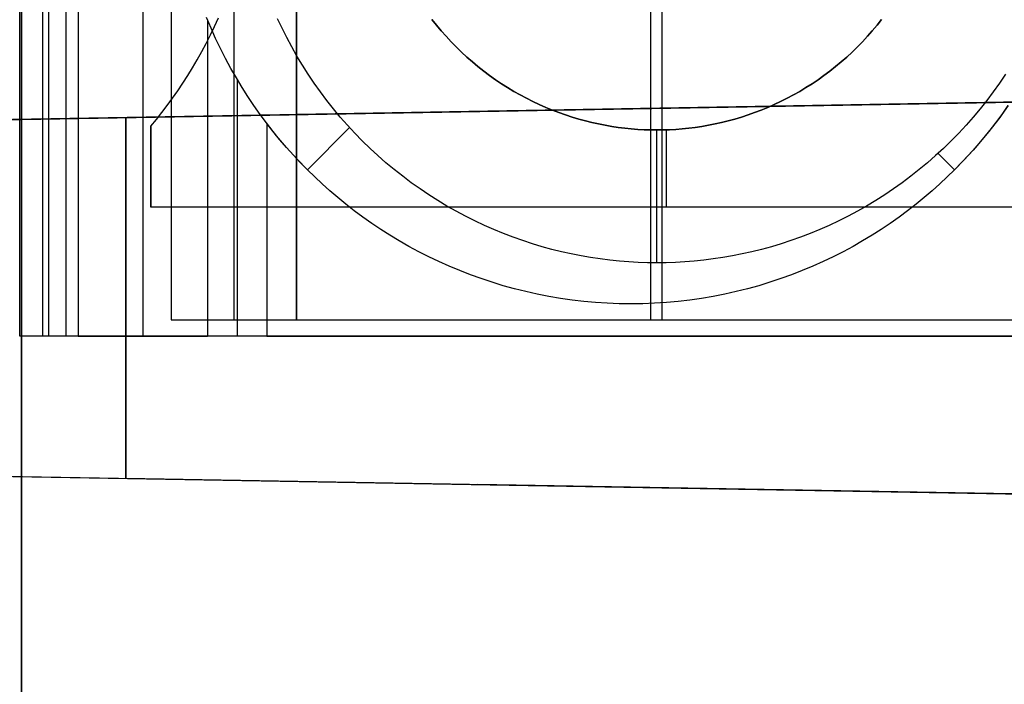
# Model space of a CAD drawing. Header units: millimetres. Extents: x -15 to 7, y 1 to 148.
# Tile 119 of 256: x -4.16 to -0.34, y 17.49 to 20.07. Entities that reach past the tile are written whole.
import ezdxf

# ---------------------------------------------------------------- set-up
doc = ezdxf.new("R2010")
doc.units = ezdxf.units.MM
doc.header["$MEASUREMENT"] = 0
doc.layers.add('Default', color=7, linetype='Continuous', true_color=0x000000)
doc.layers.add('Layer 01', color=7, linetype='Continuous', true_color=0x000000)

msp = doc.modelspace()

# ---------------------------------------------------------------- linework, layer by layer
at = {"layer": 'Default', "color": 254, "true_color": 0xcad1ee}
for points in [[(-4.1497, 6.9472), (-4.1497, 69.7106)], [(-4.1497, 7.2489), (-4.1497, 69.3953)], [(-4.1497, 69.08), (-4.1497, 8.1651)], [(-3.745, 19.6878), (4.845, 19.8377)], [(-3.745, 19.6878), (4.845, 19.8377)], [(-3.745, 19.6878), (-3.745, 18.2877)], [(-3.745, 18.2877), (-3.745, 19.6878)], [(-3.745, 18.2877), (-3.745, 19.6878)], [(-3.745, 19.6878), (-3.745, 18.2877)], [(-3.745, 19.6878), (-3.745, 18.2877)], [(-3.745, 19.6878), (-3.745, 18.2877)], [(4.845, 18.1377), (-3.745, 18.2877)], [(4.845, 18.1377), (-3.745, 18.2877)]]:
    msp.add_lwpolyline(points, dxfattribs=at)
at = {"layer": 'Default', "color": 254, "true_color": 0xcad1ee, "extrusion": (-0.017447, -0.00030454, 0.999848)}
for points in [[(-19.7501, 3.9364), (-19.7501, -4.6562)], [(-19.7501, -3.9542), (-19.7501, 4.6384)]]:
    msp.add_lwpolyline(points, dxfattribs=at)
at = {"layer": 'Default', "color": 254, "true_color": 0xcad1ee, "extrusion": (0.017447, 0.00030454, 0.999848)}
for points in [[(19.7501, -6.5564), (19.7501, 2.0362)], [(19.7501, -5.8544), (19.7501, 2.7382)]]:
    msp.add_lwpolyline(points, dxfattribs=at)
at = {"layer": 'Default', "color": 254, "true_color": 0xcad1ee, "extrusion": (1, 0, 0)}
for points in [[(19.6878, -78.1737), (19.6878, -71.9735)], [(19.6878, -37.9436), (19.6878, -31.7435)], [(18.9877, -78.1737), (18.9877, -71.9735)], [(18.9877, -37.9436), (18.9877, -31.7435)], [(18.2877, -71.9735), (18.2877, -78.1737)], [(18.2877, -31.7435), (18.2877, -37.9436)]]:
    msp.add_lwpolyline(points, dxfattribs=at)
at = {"layer": 'Default', "color": 254, "true_color": 0xcad1ee, "extrusion": (0, 1, 0)}
for points in [[(3.745, -71.9735), (-4.845, -71.8236)], [(-4.845, -78.3236), (3.745, -78.1737)], [(-4.845, -38.0935), (3.745, -37.9436)], [(3.745, -31.7435), (-4.845, -31.5935)]]:
    msp.add_lwpolyline(points, dxfattribs=at)
at = {"layer": 'Default', "color": 254, "true_color": 0xcad1ee, "extrusion": (-0.017447, 0.00030454, 0.999848)}
for points in [[(-18.2195, -5.3189), (-18.2195, 3.2737)], [(-18.2195, 3.9757), (-18.2195, -4.6169)]]:
    msp.add_lwpolyline(points, dxfattribs=at)
at = {"layer": 'Default', "color": 254, "true_color": 0xcad1ee, "extrusion": (0.017447, -0.00030454, 0.999848)}
for points in [[(18.2195, -5.8938), (18.2195, 2.6989)], [(18.2195, -5.1917), (18.2195, 3.4009)]]:
    msp.add_lwpolyline(points, dxfattribs=at)
at = {"layer": 'Layer 01'}
for points in [[(-4.1566, 18.8394), (-4.1566, 22.6394)], [(-4.1566, 18.8394), (-4.1566, 22.6394)], [(-4.1566, 18.8394), (-4.1566, 22.6394)], [(-4.0665, 18.8394), (-4.0665, 22.6394)], [(-4.0431, 18.8394), (-4.0431, 22.6394)], [(-3.9765, 18.8394), (-3.9765, 22.6394)], [(-3.9765, 18.8394), (-3.9765, 22.6394)], [(-3.9765, 18.8394), (-3.9765, 22.6394)], [(-3.9296, 22.6394), (-3.9296, 18.8394)], [(-3.6789, 22.6394), (-3.6789, 18.8394)], [(-3.5692, 22.5757), (-3.5692, 18.903)], [(-3.5692, 22.5757), (-3.5692, 18.903)], [(-3.5692, 22.5757), (-3.5692, 18.903)], [(-3.3262, 22.5757), (-3.3262, 18.903)], [(-3.0832, 18.903), (-3.0832, 22.5757)], [(-3.0832, 22.5757), (-3.0832, 18.903)], [(-3.0832, 22.5757), (-3.0832, 18.903)], [(-1.7109, 22.5757), (-1.7109, 18.903)], [(-1.6669, 22.5757), (-1.6669, 18.903)], [(-3.6484, 19.6544), (-3.6266, 19.6806), (-3.6052, 19.7073), (-3.5841, 19.7347), (-3.5635, 19.7627), (-3.5434, 19.7913), (-3.5237, 19.8205), (-3.5045, 19.8503), (-3.4859, 19.8807), (-3.4678, 19.9117), (-3.4503, 19.9433), (-3.4333, 19.9754), (-3.417, 20.008), (-3.4013, 20.0411), (-3.3863, 20.0748)], [(-3.6484, 19.6544), (-3.6266, 19.6806), (-3.6052, 19.7073), (-3.5841, 19.7347), (-3.5635, 19.7627), (-3.5434, 19.7913), (-3.5237, 19.8205), (-3.5045, 19.8503), (-3.4859, 19.8807), (-3.4678, 19.9117), (-3.4503, 19.9433), (-3.4333, 19.9754), (-3.417, 20.008), (-3.4013, 20.0411), (-3.3863, 20.0748)], [(-3.6484, 19.6544), (-3.6266, 19.6806), (-3.6052, 19.7073), (-3.5841, 19.7347), (-3.5635, 19.7627), (-3.5434, 19.7913), (-3.5237, 19.8205), (-3.5045, 19.8503), (-3.4859, 19.8807), (-3.4678, 19.9117), (-3.4503, 19.9433), (-3.4333, 19.9754), (-3.417, 20.008), (-3.4013, 20.0411), (-3.3863, 20.0748)], [(-0.3241, 19.7339), (-0.3482, 19.6998), (-0.3728, 19.6665), (-0.3981, 19.6341), (-0.4238, 19.6025), (-0.4501, 19.5717), (-0.4768, 19.5419), (-0.504, 19.5128), (-0.5315, 19.4847), (-0.5597, 19.4571), (-0.5887, 19.43), (-0.6186, 19.4033), (-0.6493, 19.377), (-0.6809, 19.3512), (-0.7134, 19.326), (-0.7466, 19.3014), (-0.7807, 19.2773), (-0.8157, 19.2539), (-0.8514, 19.2312), (-0.8879, 19.2091), (-0.9252, 19.1879), (-0.9632, 19.1674), (-1.0019, 19.1477), (-1.0413, 19.1289), (-1.0814, 19.1109), (-1.1222, 19.0939), (-1.1635, 19.0778), (-1.2055, 19.0627), (-1.2479, 19.0486), (-1.2909, 19.0355), (-1.3344, 19.0234), (-1.3783, 19.0125), (-1.4226, 19.0026), (-1.4672, 18.9939), (-1.5122, 18.9862), (-1.5575, 18.9798), (-1.6029, 18.9745), (-1.6486, 18.9703), (-1.6944, 18.9673), (-1.7402, 18.9656), (-1.7862, 18.965), (-1.8321, 18.9656), (-1.878, 18.9673), (-1.9238, 18.9703), (-1.9694, 18.9745), (-2.0149, 18.9798), (-2.0601, 18.9862), (-2.1051, 18.9939), (-2.1498, 19.0026), (-2.1941, 19.0125), (-2.238, 19.0234), (-2.2814, 19.0355), (-2.3244, 19.0486), (-2.3669, 19.0627), (-2.4088, 19.0778), (-2.4502, 19.0939), (-2.4909, 19.1109), (-2.531, 19.1289), (-2.5704, 19.1477), (-2.6092, 19.1674), (-2.6472, 19.1879), (-2.6845, 19.2091), (-2.721, 19.2312), (-2.7567, 19.2539), (-2.7916, 19.2773), (-2.8257, 19.3014), (-2.859, 19.326), (-2.8914, 19.3512), (-2.923, 19.377), (-2.9538, 19.4033), (-2.9837, 19.43), (-3.0127, 19.4571), (-3.0409, 19.4847), (-3.0684, 19.5128), (-3.0955, 19.5419), (-3.1223, 19.5717), (-3.1485, 19.6025), (-3.1743, 19.6341), (-3.1995, 19.6665), (-3.2242, 19.6998), (-3.2482, 19.7339), (-3.2716, 19.7688), (-3.2944, 19.8046), (-3.3164, 19.8411), (-3.3377, 19.8783), (-3.3582, 19.9164), (-3.3778, 19.9551), (-3.3967, 19.9945), (-3.4146, 20.0346), (-3.4316, 20.0753)], [(-0.3241, 19.7339), (-0.3482, 19.6998), (-0.3728, 19.6665), (-0.3981, 19.6341), (-0.4238, 19.6025), (-0.4501, 19.5717), (-0.4768, 19.5419), (-0.504, 19.5128), (-0.5315, 19.4847), (-0.5597, 19.4571), (-0.5887, 19.43), (-0.6186, 19.4033), (-0.6493, 19.377), (-0.6809, 19.3512), (-0.7134, 19.326), (-0.7466, 19.3014), (-0.7807, 19.2773), (-0.8157, 19.2539), (-0.8514, 19.2312), (-0.8879, 19.2091), (-0.9252, 19.1879), (-0.9632, 19.1674), (-1.0019, 19.1477), (-1.0413, 19.1289), (-1.0814, 19.1109), (-1.1222, 19.0939), (-1.1635, 19.0778), (-1.2055, 19.0627), (-1.2479, 19.0486), (-1.2909, 19.0355), (-1.3344, 19.0234), (-1.3783, 19.0125), (-1.4226, 19.0026), (-1.4672, 18.9939), (-1.5122, 18.9862), (-1.5575, 18.9798), (-1.6029, 18.9745), (-1.6486, 18.9703), (-1.6944, 18.9673), (-1.7402, 18.9656), (-1.7862, 18.965), (-1.8321, 18.9656), (-1.878, 18.9673), (-1.9238, 18.9703), (-1.9694, 18.9745), (-2.0149, 18.9798), (-2.0601, 18.9862), (-2.1051, 18.9939), (-2.1498, 19.0026), (-2.1941, 19.0125), (-2.238, 19.0234), (-2.2814, 19.0355), (-2.3244, 19.0486), (-2.3669, 19.0627), (-2.4088, 19.0778), (-2.4502, 19.0939), (-2.4909, 19.1109), (-2.531, 19.1289), (-2.5704, 19.1477), (-2.6092, 19.1674), (-2.6472, 19.1879), (-2.6845, 19.2091), (-2.721, 19.2312), (-2.7567, 19.2539), (-2.7916, 19.2773), (-2.8257, 19.3014), (-2.859, 19.326), (-2.8914, 19.3512), (-2.923, 19.377), (-2.9538, 19.4033), (-2.9837, 19.43), (-3.0127, 19.4571), (-3.0409, 19.4847), (-3.0684, 19.5128), (-3.0955, 19.5419), (-3.1223, 19.5717), (-3.1485, 19.6025), (-3.1743, 19.6341), (-3.1995, 19.6665), (-3.2242, 19.6998), (-3.2482, 19.7339), (-3.2716, 19.7688), (-3.2944, 19.8046), (-3.3164, 19.8411), (-3.3377, 19.8783), (-3.3582, 19.9164), (-3.3778, 19.9551), (-3.3967, 19.9945), (-3.4146, 20.0346), (-3.4316, 20.0753)], [(-3.4283, 20.0672), (-3.4283, 18.8394)], [(-0.3344, 19.8556), (-0.3575, 19.8212), (-0.3816, 19.7874), (-0.4065, 19.7541), (-0.4324, 19.7214), (-0.4591, 19.6894), (-0.4866, 19.658), (-0.515, 19.6273), (-0.5442, 19.5974), (-0.5741, 19.5682), (-0.6048, 19.5398), (-0.6362, 19.5123), (-0.6682, 19.4855), (-0.7009, 19.4597), (-0.7342, 19.4347), (-0.7681, 19.4107), (-0.8024, 19.3876), (-0.8373, 19.3654), (-0.8726, 19.3442), (-0.9083, 19.324), (-0.9444, 19.3048), (-0.9808, 19.2865), (-1.0175, 19.2693), (-1.0545, 19.253), (-1.0917, 19.2377), (-1.1291, 19.2235), (-1.1665, 19.2102), (-1.2041, 19.198), (-1.2418, 19.1867), (-1.2795, 19.1764), (-1.3171, 19.1671), (-1.3548, 19.1587), (-1.3923, 19.1513), (-1.4297, 19.1448), (-1.467, 19.1393), (-1.5041, 19.1346), (-1.5411, 19.1309), (-1.5777, 19.128), (-1.6142, 19.1259), (-1.6503, 19.1247), (-1.6862, 19.1243), (-1.722, 19.1247), (-1.7582, 19.1259), (-1.7946, 19.128), (-1.8313, 19.1309), (-1.8682, 19.1346), (-1.9053, 19.1393), (-1.9426, 19.1448), (-1.98, 19.1513), (-2.0176, 19.1587), (-2.0552, 19.1671), (-2.0929, 19.1764), (-2.1306, 19.1867), (-2.1682, 19.198), (-2.2058, 19.2102), (-2.2433, 19.2235), (-2.2807, 19.2377), (-2.3178, 19.253), (-2.3548, 19.2693), (-2.3915, 19.2865), (-2.4279, 19.3048), (-2.464, 19.324), (-2.4998, 19.3442), (-2.5351, 19.3654), (-2.5699, 19.3876), (-2.6043, 19.4107), (-2.6381, 19.4347), (-2.6714, 19.4597), (-2.7041, 19.4855), (-2.7362, 19.5123), (-2.7675, 19.5398), (-2.7982, 19.5682), (-2.8282, 19.5974), (-2.8573, 19.6273), (-2.8857, 19.658), (-2.9133, 19.6894), (-2.94, 19.7214), (-2.9658, 19.7541), (-2.9908, 19.7874), (-3.0148, 19.8212), (-3.0379, 19.8556), (-3.0601, 19.8905), (-3.0813, 19.9258), (-3.1015, 19.9615), (-3.1208, 19.9976), (-3.139, 20.034), (-3.1563, 20.0707)], [(-0.8146, 20.0683), (-0.8322, 20.046), (-0.8504, 20.0242), (-0.8692, 20.0028), (-0.8885, 19.9819), (-0.9084, 19.9615), (-0.9288, 19.9417), (-0.9496, 19.9223), (-0.971, 19.9036), (-0.9928, 19.8854), (-1.0151, 19.8678), (-1.0378, 19.8508), (-1.0608, 19.8344), (-1.0842, 19.8187), (-1.108, 19.8036), (-1.132, 19.7891), (-1.1564, 19.7753), (-1.181, 19.7622), (-1.2058, 19.7498), (-1.2308, 19.7381), (-1.2559, 19.727), (-1.2813, 19.7166), (-1.3067, 19.7069), (-1.3323, 19.6978), (-1.3579, 19.6895), (-1.3835, 19.6818), (-1.4092, 19.6748), (-1.4348, 19.6685), (-1.4604, 19.6628), (-1.486, 19.6577), (-1.5115, 19.6533), (-1.5369, 19.6495), (-1.5622, 19.6464), (-1.5873, 19.6438), (-1.6123, 19.6418), (-1.6371, 19.6404), (-1.6618, 19.6396), (-1.6862, 19.6394), (-1.7106, 19.6396), (-1.7352, 19.6404), (-1.76, 19.6418), (-1.785, 19.6438), (-1.8102, 19.6464), (-1.8354, 19.6495), (-1.8608, 19.6533), (-1.8863, 19.6577), (-1.9119, 19.6628), (-1.9375, 19.6685), (-1.9632, 19.6748), (-1.9888, 19.6818), (-2.0145, 19.6895), (-2.0401, 19.6978), (-2.0656, 19.7069), (-2.0911, 19.7166), (-2.1164, 19.727), (-2.1416, 19.7381), (-2.1666, 19.7498), (-2.1914, 19.7622), (-2.216, 19.7753), (-2.2403, 19.7891), (-2.2644, 19.8036), (-2.2881, 19.8187), (-2.3115, 19.8344), (-2.3346, 19.8508), (-2.3572, 19.8678), (-2.3795, 19.8854), (-2.4013, 19.9036), (-2.4227, 19.9223), (-2.4436, 19.9417), (-2.464, 19.9615), (-2.4839, 19.9819), (-2.5032, 20.0028), (-2.522, 20.0242), (-2.5402, 20.046), (-2.5578, 20.0683)], [(-2.5578, 20.0683), (-2.5402, 20.046), (-2.522, 20.0242), (-2.5032, 20.0028), (-2.4839, 19.9819), (-2.464, 19.9615), (-2.4436, 19.9417), (-2.4227, 19.9223), (-2.4013, 19.9036), (-2.3795, 19.8854), (-2.3572, 19.8678), (-2.3346, 19.8508), (-2.3115, 19.8344), (-2.2881, 19.8187), (-2.2644, 19.8036), (-2.2403, 19.7891), (-2.216, 19.7753), (-2.1914, 19.7622), (-2.1666, 19.7498), (-2.1416, 19.7381), (-2.1164, 19.727), (-2.0911, 19.7166), (-2.0656, 19.7069), (-2.0401, 19.6978), (-2.0145, 19.6895), (-1.9888, 19.6818), (-1.9632, 19.6748), (-1.9375, 19.6685), (-1.9119, 19.6628), (-1.8863, 19.6577), (-1.8608, 19.6533), (-1.8354, 19.6495), (-1.8102, 19.6464), (-1.785, 19.6438), (-1.76, 19.6418), (-1.7352, 19.6404), (-1.7106, 19.6396), (-1.6862, 19.6394), (-1.6618, 19.6396), (-1.6371, 19.6404), (-1.6123, 19.6418), (-1.5873, 19.6438), (-1.5622, 19.6464), (-1.5369, 19.6495), (-1.5115, 19.6533), (-1.486, 19.6577), (-1.4604, 19.6628), (-1.4348, 19.6685), (-1.4092, 19.6748), (-1.3835, 19.6818), (-1.3579, 19.6895), (-1.3323, 19.6978), (-1.3067, 19.7069), (-1.2813, 19.7166), (-1.2559, 19.727), (-1.2308, 19.7381), (-1.2058, 19.7498), (-1.181, 19.7622), (-1.1564, 19.7753), (-1.132, 19.7891), (-1.108, 19.8036), (-1.0842, 19.8187), (-1.0608, 19.8344), (-1.0378, 19.8508), (-1.0151, 19.8678), (-0.9928, 19.8854), (-0.971, 19.9036), (-0.9496, 19.9223), (-0.9288, 19.9417), (-0.9084, 19.9615), (-0.8885, 19.9819), (-0.8692, 20.0028), (-0.8504, 20.0242), (-0.8322, 20.046), (-0.8146, 20.0683)], [(-2.5578, 20.0683), (-2.5402, 20.046), (-2.522, 20.0242), (-2.5032, 20.0028), (-2.4839, 19.9819), (-2.464, 19.9615), (-2.4436, 19.9417), (-2.4227, 19.9223), (-2.4013, 19.9036), (-2.3795, 19.8854), (-2.3572, 19.8678), (-2.3346, 19.8508), (-2.3115, 19.8344), (-2.2881, 19.8187), (-2.2644, 19.8036), (-2.2403, 19.7891), (-2.216, 19.7753), (-2.1914, 19.7622), (-2.1666, 19.7498), (-2.1416, 19.7381), (-2.1164, 19.727), (-2.0911, 19.7166), (-2.0656, 19.7069), (-2.0401, 19.6978), (-2.0145, 19.6895), (-1.9888, 19.6818), (-1.9632, 19.6748), (-1.9375, 19.6685), (-1.9119, 19.6628), (-1.8863, 19.6577), (-1.8608, 19.6533), (-1.8354, 19.6495), (-1.8102, 19.6464), (-1.785, 19.6438), (-1.76, 19.6418), (-1.7352, 19.6404), (-1.7106, 19.6396), (-1.6862, 19.6394), (-1.6618, 19.6396), (-1.6371, 19.6404), (-1.6123, 19.6418), (-1.5873, 19.6438), (-1.5622, 19.6464), (-1.5369, 19.6495), (-1.5115, 19.6533), (-1.486, 19.6577), (-1.4604, 19.6628), (-1.4348, 19.6685), (-1.4092, 19.6748), (-1.3835, 19.6818), (-1.3579, 19.6895), (-1.3323, 19.6978), (-1.3067, 19.7069), (-1.2813, 19.7166), (-1.2559, 19.727), (-1.2308, 19.7381), (-1.2058, 19.7498), (-1.181, 19.7622), (-1.1564, 19.7753), (-1.132, 19.7891), (-1.108, 19.8036), (-1.0842, 19.8187), (-1.0608, 19.8344), (-1.0378, 19.8508), (-1.0151, 19.8678), (-0.9928, 19.8854), (-0.971, 19.9036), (-0.9496, 19.9223), (-0.9288, 19.9417), (-0.9084, 19.9615), (-0.8885, 19.9819), (-0.8692, 20.0028), (-0.8504, 20.0242), (-0.8322, 20.046), (-0.8146, 20.0683)], [(-0.8146, 20.0683), (-0.8322, 20.046), (-0.8504, 20.0242), (-0.8692, 20.0028), (-0.8885, 19.9819), (-0.9084, 19.9615), (-0.9288, 19.9417), (-0.9496, 19.9223), (-0.971, 19.9036), (-0.9928, 19.8854), (-1.0151, 19.8678), (-1.0378, 19.8508), (-1.0608, 19.8344), (-1.0842, 19.8187), (-1.108, 19.8036), (-1.132, 19.7891), (-1.1564, 19.7753), (-1.181, 19.7622), (-1.2058, 19.7498), (-1.2308, 19.7381), (-1.2559, 19.727), (-1.2813, 19.7166), (-1.3067, 19.7069), (-1.3323, 19.6978), (-1.3579, 19.6895), (-1.3835, 19.6818), (-1.4092, 19.6748), (-1.4348, 19.6685), (-1.4604, 19.6628), (-1.486, 19.6577), (-1.5115, 19.6533), (-1.5369, 19.6495), (-1.5622, 19.6464), (-1.5873, 19.6438), (-1.6123, 19.6418), (-1.6371, 19.6404), (-1.6618, 19.6396), (-1.6862, 19.6394), (-1.7106, 19.6396), (-1.7352, 19.6404), (-1.76, 19.6418), (-1.785, 19.6438), (-1.8102, 19.6464), (-1.8354, 19.6495), (-1.8608, 19.6533), (-1.8863, 19.6577), (-1.9119, 19.6628), (-1.9375, 19.6685), (-1.9632, 19.6748), (-1.9888, 19.6818), (-2.0145, 19.6895), (-2.0401, 19.6978), (-2.0656, 19.7069), (-2.0911, 19.7166), (-2.1164, 19.727), (-2.1416, 19.7381), (-2.1666, 19.7498), (-2.1914, 19.7622), (-2.216, 19.7753), (-2.2403, 19.7891), (-2.2644, 19.8036), (-2.2881, 19.8187), (-2.3115, 19.8344), (-2.3346, 19.8508), (-2.3572, 19.8678), (-2.3795, 19.8854), (-2.4013, 19.9036), (-2.4227, 19.9223), (-2.4436, 19.9417), (-2.464, 19.9615), (-2.4839, 19.9819), (-2.5032, 20.0028), (-2.522, 20.0242), (-2.5402, 20.046), (-2.5578, 20.0683)], [(-2.5578, 20.0683), (-2.5402, 20.046), (-2.522, 20.0242), (-2.5032, 20.0028), (-2.4839, 19.9819), (-2.464, 19.9615), (-2.4436, 19.9417), (-2.4227, 19.9223), (-2.4013, 19.9036), (-2.3795, 19.8854), (-2.3572, 19.8678), (-2.3346, 19.8508), (-2.3115, 19.8344), (-2.2881, 19.8187), (-2.2644, 19.8036), (-2.2403, 19.7891), (-2.216, 19.7753), (-2.1914, 19.7622), (-2.1666, 19.7498), (-2.1416, 19.7381), (-2.1164, 19.727), (-2.0911, 19.7166), (-2.0656, 19.7069), (-2.0401, 19.6978), (-2.0145, 19.6895), (-1.9888, 19.6818), (-1.9632, 19.6748), (-1.9375, 19.6685), (-1.9119, 19.6628), (-1.8863, 19.6577), (-1.8608, 19.6533), (-1.8354, 19.6495), (-1.8102, 19.6464), (-1.785, 19.6438), (-1.76, 19.6418), (-1.7352, 19.6404), (-1.7106, 19.6396), (-1.6862, 19.6394), (-1.6618, 19.6396), (-1.6371, 19.6404), (-1.6123, 19.6418), (-1.5873, 19.6438), (-1.5622, 19.6464), (-1.5369, 19.6495), (-1.5115, 19.6533), (-1.486, 19.6577), (-1.4604, 19.6628), (-1.4348, 19.6685), (-1.4092, 19.6748), (-1.3835, 19.6818), (-1.3579, 19.6895), (-1.3323, 19.6978), (-1.3067, 19.7069), (-1.2813, 19.7166), (-1.2559, 19.727), (-1.2308, 19.7381), (-1.2058, 19.7498), (-1.181, 19.7622), (-1.1564, 19.7753), (-1.132, 19.7891), (-1.108, 19.8036), (-1.0842, 19.8187), (-1.0608, 19.8344), (-1.0378, 19.8508), (-1.0151, 19.8678), (-0.9928, 19.8854), (-0.971, 19.9036), (-0.9496, 19.9223), (-0.9288, 19.9417), (-0.9084, 19.9615), (-0.8885, 19.9819), (-0.8692, 20.0028), (-0.8504, 20.0242), (-0.8322, 20.046), (-0.8146, 20.0683)], [(-3.3133, 19.8359), (-3.3133, 18.8394)], [(-0.3243, 19.7337), (-0.3565, 19.6884), (-0.3897, 19.6446), (-0.4239, 19.6024), (-0.459, 19.5616), (-0.4949, 19.5224), (-0.5315, 19.4847), (-0.5597, 19.4571), (-0.5887, 19.43), (-0.6186, 19.4033), (-0.6493, 19.377), (-0.6809, 19.3512), (-0.7134, 19.326), (-0.7466, 19.3014), (-0.7807, 19.2773), (-0.8157, 19.2539), (-0.8514, 19.2312), (-0.8879, 19.2091), (-0.9252, 19.1879), (-0.9632, 19.1674), (-1.0019, 19.1477), (-1.0413, 19.1289), (-1.0814, 19.1109), (-1.1222, 19.0939), (-1.1635, 19.0778), (-1.2055, 19.0627), (-1.2479, 19.0486), (-1.2909, 19.0355), (-1.3344, 19.0234), (-1.3783, 19.0125), (-1.4226, 19.0026), (-1.4672, 18.9939), (-1.5122, 18.9862), (-1.5575, 18.9798), (-1.6029, 18.9745), (-1.6486, 18.9703), (-1.6944, 18.9673), (-1.7402, 18.9656), (-1.7862, 18.965), (-1.8321, 18.9656), (-1.878, 18.9673), (-1.9238, 18.9703), (-1.9694, 18.9745), (-2.0149, 18.9798), (-2.0601, 18.9862), (-2.1051, 18.9939), (-2.1498, 19.0026), (-2.1941, 19.0125), (-2.238, 19.0234), (-2.2814, 19.0355), (-2.3244, 19.0486), (-2.3669, 19.0627), (-2.4088, 19.0778), (-2.4502, 19.0939), (-2.4909, 19.1109), (-2.531, 19.1289), (-2.5704, 19.1477), (-2.6092, 19.1674), (-2.6472, 19.1879), (-2.6845, 19.2091), (-2.721, 19.2312), (-2.7567, 19.2539), (-2.7916, 19.2773), (-2.8257, 19.3014), (-2.859, 19.326), (-2.8914, 19.3512), (-2.923, 19.377), (-2.9538, 19.4033), (-2.9837, 19.43), (-3.0127, 19.4571), (-3.0409, 19.4847), (-3.0817, 19.5269), (-3.1217, 19.571), (-3.1606, 19.6171), (-3.1984, 19.665)], [(-3.1984, 19.665), (-3.1984, 18.8394)], [(-3.6484, 19.3394), (-3.6484, 19.6544)], [(-3.6484, 19.6544), (-3.6484, 19.3394)], [(-3.6484, 19.3394), (-3.6484, 19.6544)], [(-3.0409, 19.4847), (-2.8771, 19.6485)], [(-1.6862, 19.1243), (-1.6862, 19.6394)], [(-1.6484, 19.3394), (-1.6484, 19.64)], [(-0.5315, 19.4847), (-0.5953, 19.5485)], [(0.3516, 19.3394), (-3.6484, 19.3394)], [(0.3516, 19.3394), (-3.6484, 19.3394)], [(0.3516, 19.3394), (-3.6484, 19.3394)], [(-3.5692, 18.903), (0.2355, 18.903)], [(-3.5692, 18.903), (-3.0832, 18.903)], [(-3.5692, 18.903), (-3.0832, 18.903)], [(-3.0832, 18.903), (-0.3386, 18.903)], [(-3.9765, 18.8394), (-4.1566, 18.8394)], [(3.8392, 18.8394), (-4.1566, 18.8394)], [(3.8392, 18.8394), (-3.9765, 18.8394)], [(-3.9296, 18.8394), (-3.4283, 18.8394)], [(-3.1984, 18.8394), (2.9016, 18.8394)]]:
    msp.add_lwpolyline(points, dxfattribs=at)
at = {"layer": 'Layer 01', "extrusion": (0.844189, 2.66648e-13, -0.536046)}
msp.add_lwpolyline([(20.0672, -9.7205), (20.0361, -9.6962), (20.0057, -9.671), (19.9759, -9.6451), (19.9467, -9.6185), (19.918, -9.5913), (19.8901, -9.5634), (19.8627, -9.535), (19.8359, -9.506), (19.7907, -9.4545), (19.7472, -9.4014), (19.7053, -9.347), (19.665, -9.2915)], dxfattribs=at)
at = {"layer": 'Layer 01', "extrusion": (1, 0, 0)}
for points in [[(19.6544, -21.838), (19.6544, -29.3159)], [(19.6394, -21.8159), (19.6394, -17.7336)], [(19.6394, -21.838), (19.6394, -21.8159)], [(19.6394, -29.3159), (19.6394, -21.838)], [(19.4847, -8.9756), (19.4847, -17.7336)], [(19.4847, -8.9756), (19.4847, -17.7336)], [(19.3394, -29.3159), (19.3394, -21.838)], [(19.3394, -29.3159), (19.3394, -21.838)], [(18.903, -18.0229), (18.903, -11.9836)], [(18.903, -17.7456), (18.903, -11.9836)], [(18.903, -18.0229), (18.903, -17.7456)], [(18.8394, -16.838), (18.8394, -9.338)], [(18.8394, -21.838), (18.8394, -16.838)]]:
    msp.add_lwpolyline(points, dxfattribs=at)
at = {"layer": 'Layer 01', "extrusion": (0, 1, 0)}
for points in [[(4.1566, -9.338), (3.9296, -9.3377)], [(3.4283, -9.3377), (3.1984, -8.9756)]]:
    msp.add_lwpolyline(points, dxfattribs=at)

doc.saveas('drawing.dxf')
